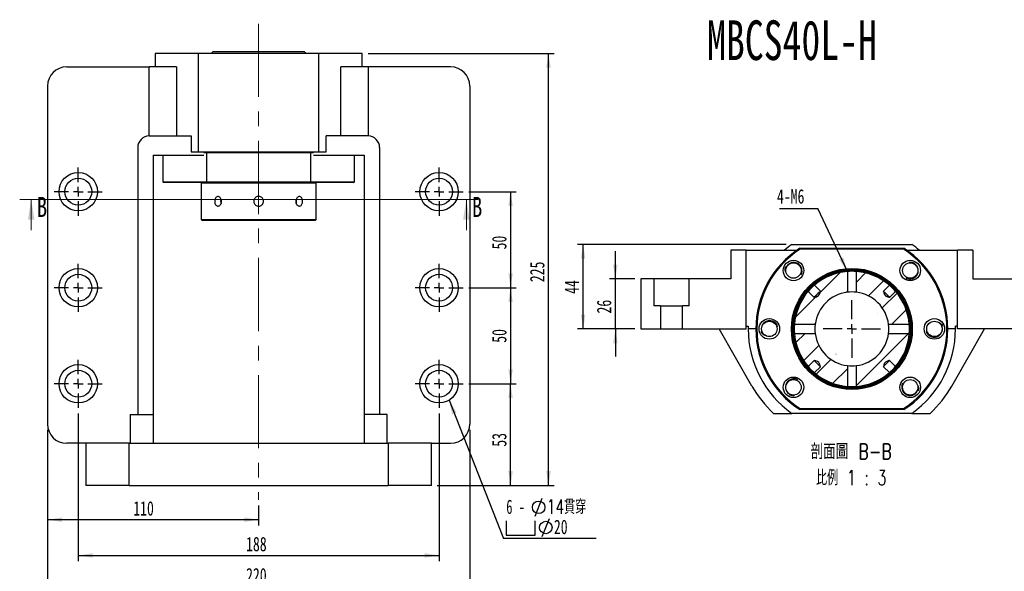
# Paper-space layout 'MBCS40L-H' of a CAD drawing. Header units: millimetres. Extents: x 8 to 324, y 9 to 205.
# Tile 2 of 4: x 8 to 179, y 94 to 190. Entities that reach past the tile are written whole.
import ezdxf

# ---------------------------------------------------------------- set-up
doc = ezdxf.new("R2010")
doc.units = ezdxf.units.MM
doc.linetypes.add('CENTERX2', pattern=[20.32, 12.7, -2.54, 2.54, -2.54])
doc.layers.add('圖層0', color=7, linetype='Continuous')
doc.styles.add('SLDTEXTSTYLE0', font='TXT', dxfattribs={"width": 0.7})
doc.styles.add('SLDTEXTSTYLE1', font='TXT', dxfattribs={"width": 0.7, "bigfont": 'bigfont'})
doc.styles.add('SLDTEXTSTYLE3', font='TXT', dxfattribs={"width": 0.75})
doc.styles.add('SLDTEXTSTYLE4', font='TXT', dxfattribs={"width": 0.633333})
doc.styles.add('SLDTEXTSTYLE5', font='TXT', dxfattribs={"width": 0.75, "bigfont": 'bigfont'})
doc.styles.add('SLDTEXTSTYLE6', font='TXT', dxfattribs={"width": 0.65625, "bigfont": 'bigfont'})
doc.dimstyles.new('SLDDIMSTYLE0', dxfattribs={"dimtxt": 0.18, "dimasz": 2.5, "dimexe": 0, "dimexo": 0.0625, "dimgap": 0, "dimtad": 0, "dimtih": 1, "dimtoh": 1, "dimdec": 0, "dimrnd": 1e-09, "dimzin": 0, "dimdsep": 46, "dimtxsty": 'Standard', "dimsah": 1, "dimcen": 0.09, "dimadec": 0, "dimazin": 0, "dimtfac": 2.5, "dimtdec": 0, "dimtofl": 0, "dimtmove": 0, "dimatfit": 3, "dimfxl": 0, "dimfrac": 2, "dimtolj": 1, "dimtzin": 0, "dimarcsym": 0})
doc.dimstyles.new('SLDDIMSTYLE3', dxfattribs={"dimtxt": 2.5, "dimasz": 2.5, "dimexe": 0, "dimexo": 0.0625, "dimtad": 1, "dimlfac": 3, "dimrnd": 1e-09, "dimzin": 12, "dimdsep": 46, "dimtxsty": 'SLDTEXTSTYLE0', "dimsah": 1, "dimcen": 0.09, "dimadec": 0, "dimazin": 3, "dimtfac": 1, "dimtofl": 0, "dimtmove": 0, "dimatfit": 3, "dimfxl": 0, "dimfrac": 2, "dimtolj": 1, "dimtzin": 12, "dimarcsym": 0})
doc.dimstyles.new('SLDDIMSTYLE4', dxfattribs={"dimtxt": 2.5, "dimasz": 2.5, "dimexe": 0, "dimexo": 0.0625, "dimtad": 1, "dimlfac": 3, "dimrnd": 1e-09, "dimzin": 12, "dimdsep": 46, "dimtxsty": 'SLDTEXTSTYLE0', "dimsah": 1, "dimcen": 0.09, "dimadec": 0, "dimazin": 3, "dimtfac": 1, "dimtmove": 0, "dimatfit": 0, "dimfxl": 0, "dimfrac": 2, "dimtolj": 1, "dimtzin": 12, "dimarcsym": 0})

# ---------------------------------------------------------------- blocks, each defined once
blk = doc.blocks.new('_D_18')
at = {"layer": '圖層0', "color": 7}
for p, q in [((86.08, 160.1), (94.33, 160.1)), ((93.33, 160.1), (93.33, 143.43)), ((86.08, 143.43), (94.33, 143.43))]:
    blk.add_line(p, q, dxfattribs=at)
for points in [[(93.33, 160.1), (92.95, 157.6), (93.72, 157.6)], [(93.33, 143.43), (93.72, 145.93), (92.95, 145.93)]]:
    blk.add_solid(points, dxfattribs=at)
at = {"layer": '圖層0', "color": 7, "insert": (90.11, 150.08), "char_height": 2.5, "attachment_point": 1, "rotation": 90, "style": 'SLDTEXTSTYLE0'}
blk.add_mtext('50', dxfattribs=at)
blk = doc.blocks.new('_D_19')
at = {"layer": '圖層0', "color": 7}
for p, q in [((86.08, 143.43), (94.33, 143.43)), ((93.33, 143.43), (93.33, 126.77)), ((86.08, 126.77), (94.33, 126.77))]:
    blk.add_line(p, q, dxfattribs=at)
for points in [[(93.33, 143.43), (92.95, 140.93), (93.72, 140.93)], [(93.33, 126.77), (93.72, 129.27), (92.95, 129.27)]]:
    blk.add_solid(points, dxfattribs=at)
at = {"layer": '圖層0', "color": 7, "insert": (90.11, 133.88), "char_height": 2.5, "attachment_point": 1, "rotation": 90, "style": 'SLDTEXTSTYLE0'}
blk.add_mtext('50', dxfattribs=at)
blk = doc.blocks.new('_D_20')
at = {"layer": '圖層0', "color": 7}
for p, q in [((86.08, 126.77), (94.33, 126.77)), ((93.33, 109.1), (93.33, 126.77)), ((80.58, 109.1), (94.33, 109.1))]:
    blk.add_line(p, q, dxfattribs=at)
for points in [[(93.33, 126.77), (92.95, 124.27), (93.72, 124.27)], [(93.33, 109.1), (93.72, 111.6), (92.95, 111.6)]]:
    blk.add_solid(points, dxfattribs=at)
at = {"layer": '圖層0', "color": 7, "insert": (90.11, 115.84), "char_height": 2.5, "attachment_point": 1, "rotation": 90, "style": 'SLDTEXTSTYLE0'}
blk.add_mtext('53', dxfattribs=at)
blk = doc.blocks.new('_D_21')
at = {"layer": '圖層0', "color": 7}
for p, q in [((18.25, 121.6), (18.25, 95.97)), ((80.91, 121.6), (80.91, 95.97)), ((18.25, 96.97), (80.91, 96.97))]:
    blk.add_line(p, q, dxfattribs=at)
for points in [[(18.25, 96.97), (20.75, 96.59), (20.75, 97.36)], [(80.91, 96.97), (78.41, 97.36), (78.41, 96.59)]]:
    blk.add_solid(points, dxfattribs=at)
at = {"layer": '圖層0', "color": 7, "insert": (47.4, 100.2), "char_height": 2.5, "attachment_point": 1, "style": 'SLDTEXTSTYLE0'}
blk.add_mtext('188', dxfattribs=at)
blk = doc.blocks.new('_D_22')
at = {"layer": '圖層0', "color": 7}
for p, q in [((12.91, 118.77), (12.91, 90.58)), ((86.25, 118.77), (86.25, 90.58)), ((12.91, 91.58), (86.25, 91.58))]:
    blk.add_line(p, q, dxfattribs=at)
for points in [[(12.91, 91.58), (15.41, 91.19), (15.41, 91.96)], [(86.25, 91.58), (83.75, 91.96), (83.75, 91.19)]]:
    blk.add_solid(points, dxfattribs=at)
at = {"layer": '圖層0', "color": 7, "insert": (47.4, 94.8), "char_height": 2.5, "attachment_point": 1, "style": 'SLDTEXTSTYLE0'}
blk.add_mtext('220', dxfattribs=at)
blk = doc.blocks.new('_D_23')
at = {"layer": '圖層0', "color": 7}
for p, q in [((12.91, 118.77), (12.91, 102.17)), ((49.58, 105.65), (49.58, 102.17)), ((49.58, 103.17), (12.91, 103.17))]:
    blk.add_line(p, q, dxfattribs=at)
for points in [[(12.91, 103.17), (15.41, 102.79), (15.41, 103.56)], [(49.58, 103.17), (47.08, 103.56), (47.08, 102.79)]]:
    blk.add_solid(points, dxfattribs=at)
at = {"layer": '圖層0', "color": 7, "insert": (27.81, 106.39), "char_height": 2.5, "attachment_point": 1, "style": 'SLDTEXTSTYLE0'}
blk.add_mtext('110', dxfattribs=at)
blk = doc.blocks.new('_D_24')
at = {"layer": '圖層0', "color": 7}
for p, q in [((68.58, 184.1), (100.92, 184.1)), ((99.92, 109.1), (99.92, 184.1)), ((80.58, 109.1), (100.92, 109.1))]:
    blk.add_line(p, q, dxfattribs=at)
for points in [[(99.92, 184.1), (99.54, 181.6), (100.31, 181.6)], [(99.92, 109.1), (100.31, 111.6), (99.54, 111.6)]]:
    blk.add_solid(points, dxfattribs=at)
at = {"layer": '圖層0', "color": 7, "insert": (96.7, 144.4), "char_height": 2.5, "attachment_point": 1, "rotation": 90, "style": 'SLDTEXTSTYLE0'}
blk.add_mtext('225', dxfattribs=at)
blk = doc.blocks.new('SW_SYMBOL_HOLE_DIAM')
at = {"layer": '圖層0', "color": 0}
blk.add_line((300, 0), (700, 1000), dxfattribs=at)
blk.add_circle((500, 500), 350, dxfattribs=at)
blk = doc.blocks.new('SW_SYMBOL_HOLE_SPOT')
at = {"layer": '圖層0', "color": 0}
for p, q in [((0, 875), (0, 75)), ((1600, 75), (1600, 875)), ((0, 75), (1600, 75))]:
    blk.add_line(p, q, dxfattribs=at)
blk = doc.blocks.new('SW_NOTE_6')
at = {"layer": '圖層0', "color": 0}
blk.add_line((16.08, 0), (0, 0), dxfattribs=at)
at = {"layer": '圖層0', "color": 0, "xscale": 0.003121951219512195, "yscale": 0.003121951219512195, "zscale": 0.003121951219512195}
for name, p in [('SW_SYMBOL_HOLE_DIAM', (4.54, 3.88)), ('SW_SYMBOL_HOLE_DIAM', (5.77, 0.38)), ('SW_SYMBOL_HOLE_SPOT', (0.47, 0.38))]:
    blk.add_blockref(name, p, dxfattribs=at)
at = {"layer": '圖層0', "color": 0, "char_height": 2.5, "attachment_point": 1}
for s, insert, style in [('14\\M+18AD1\\M+190FA', (7.5, 6.79), 'SLDTEXTSTYLE1'), ('6 -', (0.47, 6.79), 'SLDTEXTSTYLE4'), ('20', (8.74, 3.29), 'SLDTEXTSTYLE0')]:
    blk.add_mtext(s, dxfattribs=dict(at, insert=insert, style=style))
blk = doc.blocks.new('SW_CENTERMARKSYMBOL_10')
at = {"layer": '圖層0', "color": 0}
for p, q in [((0, 1.67), (0, 4.17)), ((-1.67, 0), (-4.17, 0)), ((0, 0), (-0.83, 0)), ((0, 0), (0, 0.83)), ((0, 0), (0, -0.83)), ((0, 0), (0.83, 0)), ((1.67, 0), (4.17, 0)), ((0, -1.67), (0, -4.17))]:
    blk.add_line(p, q, dxfattribs=at)
blk = doc.blocks.new('SW_CENTERMARKSYMBOL_11')
at = {"layer": '圖層0', "color": 0}
for p, q in [((0, 1.67), (0, 4.17)), ((-1.67, 0), (-4.17, 0)), ((0, 0), (-0.83, 0)), ((0, 0), (0, 0.83)), ((0, 0), (0, -0.83)), ((0, 0), (0.83, 0)), ((1.67, 0), (4.17, 0)), ((0, -1.67), (0, -4.17))]:
    blk.add_line(p, q, dxfattribs=at)
blk = doc.blocks.new('SW_CENTERMARKSYMBOL_12')
at = {"layer": '圖層0', "color": 0}
for p, q in [((0, 1.67), (0, 4.17)), ((-1.67, 0), (-4.17, 0)), ((0, 0), (-0.83, 0)), ((0, 0), (0, 0.83)), ((0, 0), (0, -0.83)), ((0, 0), (0.83, 0)), ((1.67, 0), (4.17, 0)), ((0, -1.67), (0, -4.17))]:
    blk.add_line(p, q, dxfattribs=at)
blk = doc.blocks.new('SW_CENTERMARKSYMBOL_13')
at = {"layer": '圖層0', "color": 0}
for p, q in [((0, 1.67), (0, 4.17)), ((-1.67, 0), (-4.17, 0)), ((0, 0), (-0.83, 0)), ((0, 0), (0, 0.83)), ((0, 0), (0, -0.83)), ((0, 0), (0.83, 0)), ((1.67, 0), (4.17, 0)), ((0, -1.67), (0, -4.17))]:
    blk.add_line(p, q, dxfattribs=at)
blk = doc.blocks.new('SW_CENTERMARKSYMBOL_14')
at = {"layer": '圖層0', "color": 0}
for p, q in [((0, 1.67), (0, 4.17)), ((-1.67, 0), (-4.17, 0)), ((0, 0), (-0.83, 0)), ((0, 0), (0, 0.83)), ((0, 0), (0, -0.83)), ((0, 0), (0.83, 0)), ((1.67, 0), (4.17, 0)), ((0, -1.67), (0, -4.17))]:
    blk.add_line(p, q, dxfattribs=at)
blk = doc.blocks.new('SW_CENTERMARKSYMBOL_15')
at = {"layer": '圖層0', "color": 0}
for p, q in [((0, 1.67), (0, 4.17)), ((-1.67, 0), (-4.17, 0)), ((0, 0), (-0.83, 0)), ((0, 0), (0, 0.83)), ((0, 0), (0, -0.83)), ((0, 0), (0.83, 0)), ((1.67, 0), (4.17, 0)), ((0, -1.67), (0, -4.17))]:
    blk.add_line(p, q, dxfattribs=at)
blk = doc.blocks.new('_D_25')
at = {"layer": '圖層0', "color": 7}
for p, q in [((111.53, 144.95), (111.53, 149.76)), ((114.94, 144.95), (110.53, 144.95)), ((111.53, 136.28), (111.53, 144.95)), ((114.94, 136.28), (110.53, 136.28)), ((111.53, 136.28), (111.53, 131.48))]:
    blk.add_line(p, q, dxfattribs=at)
for points in [[(111.53, 144.95), (111.92, 147.45), (111.15, 147.45)], [(111.53, 136.28), (111.15, 133.78), (111.92, 133.78)]]:
    blk.add_solid(points, dxfattribs=at)
at = {"layer": '圖層0', "color": 7, "insert": (108.31, 138.96), "char_height": 2.5, "attachment_point": 1, "rotation": 90, "style": 'SLDTEXTSTYLE0'}
blk.add_mtext('26', dxfattribs=at)
blk = doc.blocks.new('_D_26')
at = {"layer": '圖層0', "color": 7}
for p, q in [((141.17, 150.95), (104.94, 150.95)), ((105.94, 136.28), (105.94, 150.95)), ((114.94, 136.28), (104.94, 136.28))]:
    blk.add_line(p, q, dxfattribs=at)
for points in [[(105.94, 150.95), (105.55, 148.45), (106.32, 148.45)], [(105.94, 136.28), (106.32, 138.78), (105.55, 138.78)]]:
    blk.add_solid(points, dxfattribs=at)
at = {"layer": '圖層0', "color": 7, "insert": (102.71, 142.37), "char_height": 2.5, "attachment_point": 1, "rotation": 90, "style": 'SLDTEXTSTYLE0'}
blk.add_mtext('44', dxfattribs=at)
blk = doc.blocks.new('SW_NOTE_7')
at = {"layer": '圖層0', "color": 0, "char_height": 2.6458, "attachment_point": 2}
for s, insert, style in [('\\M+19655\\M+196CA\\M+19AA4 B-B', (8.27, 3.41), 'SLDTEXTSTYLE5'), ('\\M+194E4\\M+197E1 1 : 3', (8.27, -1.12), 'SLDTEXTSTYLE6')]:
    blk.add_mtext(s, dxfattribs=dict(at, insert=insert, style=style))
blk = doc.blocks.new('SW_NOTE_8')
at = {"layer": '圖層0', "color": 0}
blk.add_line((-6.64, 0), (0, 0), dxfattribs=at)
at = {"layer": '圖層0', "color": 0, "insert": (-7.09, 3.34), "char_height": 2.5, "attachment_point": 1, "style": 'SLDTEXTSTYLE0'}
blk.add_mtext('4-M6', dxfattribs=at)
blk = doc.blocks.new('SW_CENTERMARKSYMBOL_16')
at = {"layer": '圖層0', "color": 0}
for p, q in [((0, 1.67), (0, 5)), ((-1.67, 0), (-5, 0)), ((0, 0), (-0.83, 0)), ((0, 0), (0, 0.83)), ((0, 0), (0, -0.83)), ((0, 0), (0.83, 0)), ((1.67, 0), (5, 0)), ((0, -1.67), (0, -5))]:
    blk.add_line(p, q, dxfattribs=at)

psp = doc.layouts.new('MBCS40L-H')

# ---------------------------------------------------------------- hatches: boundary and pattern name
at = {"linetype": 'Continuous', "lineweight": 18}
h = psp.add_hatch(dxfattribs=at)
h.set_pattern_fill('ANSI31', style=0)
edge = h.paths.add_edge_path(flags=0)
edge.add_spline(control_points=[(147.1324, 142.8335), (147.074, 142.6321), (147.0189, 142.4261), (146.9198, 142.2412), (146.8867, 142.1794), (146.8458, 142.1204), (146.795, 142.0721), (146.741, 142.0206), (146.6759, 141.9806), (146.6089, 141.9479), (146.4324, 141.8617), (146.2413, 141.8085), (146.0527, 141.7538)], knot_values=[0.00436525, 0.00436525, 0.00436525, 0.00436525, 0.00624983, 0.00624983, 0.00624983, 0.00687353, 0.00687353, 0.00687353, 0.00753712, 0.00753712, 0.00753712, 0.00928642, 0.00928642, 0.00928642, 0.00928642], weights=[1, 1, 1, 1, 1, 1, 1, 1, 1, 1, 1, 1, 1], degree=3, periodic=0)
edge.add_line((146.0527, 141.7538), (145.0126, 142.7938))
edge.add_arc((152.6029, 136.2833), 10, 139.37869, 175.516963)
edge.add_line((142.6335, 137.0649), (146.2341, 137.0649))
edge.add_arc((152.6029, 136.2833), 6.4167, 96.996801, 173.003199, ccw=False)
edge.add_line((151.8213, 142.6521), (151.8213, 146.2527))
edge.add_arc((152.6029, 136.2833), 10, 94.483037, 130.62131)
edge.add_line((146.0924, 143.8736), (147.1324, 142.8335))
h = psp.add_hatch(dxfattribs=at)
h.set_pattern_fill('ANSI31', style=0)
edge = h.paths.add_edge_path(flags=0)
edge.add_spline(control_points=[(159.1532, 141.7538), (159.114, 141.7652), (159.0749, 141.7767), (159.0359, 141.7885), (158.9047, 141.8282), (158.7734, 141.8694), (158.6479, 141.9244), (158.5735, 141.957), (158.5001, 141.9958), (158.4378, 142.048), (158.3746, 142.101), (158.324, 142.17), (158.2852, 142.2428), (158.1867, 142.4273), (158.1317, 142.6326), (158.0735, 142.8335)], knot_values=[0.00201175, 0.00201175, 0.00201175, 0.00201175, 0.00237879, 0.00237879, 0.00237879, 0.00361292, 0.00361292, 0.00361292, 0.00434766, 0.00434766, 0.00434766, 0.00509957, 0.00509957, 0.00509957, 0.00700167, 0.00700167, 0.00700167, 0.00700167], weights=[1, 1, 1, 1, 1, 1, 1, 1, 1, 1, 1, 1, 1, 1, 1, 1], degree=3, periodic=0)
edge.add_line((158.0735, 142.8335), (159.1135, 143.8736))
edge.add_arc((152.6029, 136.2833), 10, 49.37869, 85.516963)
edge.add_line((153.3846, 146.2527), (153.3846, 142.6521))
edge.add_arc((152.6029, 136.2833), 6.4167, 6.996801, 83.003199, ccw=False)
edge.add_line((158.9718, 137.0649), (162.5723, 137.0649))
edge.add_arc((152.6029, 136.2833), 10, 4.483037, 40.62131)
edge.add_line((160.1932, 142.7938), (159.1532, 141.7538))
h = psp.add_hatch(dxfattribs=at)
h.set_pattern_fill('ANSI31', style=0)
edge = h.paths.add_edge_path(flags=0)
edge.add_line((147.1324, 129.733), (146.0924, 128.693))
edge.add_arc((152.6029, 136.2833), 10, 229.37869, 265.516963)
edge.add_line((151.8213, 126.3139), (151.8213, 129.9144))
edge.add_arc((152.6029, 136.2833), 6.4167, 186.996801, 263.003199, ccw=False)
edge.add_line((146.2341, 135.5016), (142.6335, 135.5016))
edge.add_arc((152.6029, 136.2833), 10, 184.483037, 220.62131)
edge.add_line((145.0126, 129.7727), (146.0527, 130.8127))
edge.add_spline(control_points=[(146.0527, 130.8127), (146.2536, 130.7545), (146.4589, 130.6995), (146.6434, 130.601), (146.7162, 130.5622), (146.7852, 130.5116), (146.8382, 130.4484), (146.8904, 130.3861), (146.9292, 130.3128), (146.9618, 130.2383), (147.0168, 130.1128), (147.058, 129.9815), (147.0977, 129.8503), (147.1095, 129.8113), (147.121, 129.7722), (147.1324, 129.733)], knot_values=[0.00944229, 0.00944229, 0.00944229, 0.00944229, 0.01132766, 0.01132766, 0.01132766, 0.01207296, 0.01207296, 0.01207296, 0.01280124, 0.01280124, 0.01280124, 0.01402452, 0.01402452, 0.01402452, 0.01438833, 0.01438833, 0.01438833, 0.01438833], weights=[1, 1, 1, 1, 1, 1, 1, 1, 1, 1, 1, 1, 1, 1, 1, 1], degree=3, periodic=0)
h = psp.add_hatch(dxfattribs=at)
h.set_pattern_fill('ANSI31', style=0)
edge = h.paths.add_edge_path(flags=0)
edge.add_line((159.1135, 128.693), (158.0735, 129.733))
edge.add_spline(control_points=[(158.0735, 129.733), (158.1317, 129.9339), (158.1867, 130.1392), (158.2852, 130.3238), (158.324, 130.3965), (158.3746, 130.4656), (158.4378, 130.5185), (158.5001, 130.5707), (158.5735, 130.6095), (158.6479, 130.6421), (158.7734, 130.6972), (158.9047, 130.7383), (159.0359, 130.778), (159.0749, 130.7898), (159.114, 130.8014), (159.1532, 130.8127)], knot_values=[0.00944229, 0.00944229, 0.00944229, 0.00944229, 0.01132766, 0.01132766, 0.01132766, 0.01207296, 0.01207296, 0.01207296, 0.01280124, 0.01280124, 0.01280124, 0.01402452, 0.01402452, 0.01402452, 0.01438833, 0.01438833, 0.01438833, 0.01438833], weights=[1, 1, 1, 1, 1, 1, 1, 1, 1, 1, 1, 1, 1, 1, 1, 1], degree=3, periodic=0)
edge.add_line((159.1532, 130.8127), (160.1932, 129.7727))
edge.add_arc((152.6029, 136.2833), 10, 319.37869, 355.516963)
edge.add_line((162.5723, 135.5016), (158.9718, 135.5016))
edge.add_arc((152.6029, 136.2833), 6.4167, 276.996801, 353.003199, ccw=False)
edge.add_line((153.3846, 129.9144), (153.3846, 126.3139))
edge.add_arc((152.6029, 136.2833), 10, 274.483037, 310.62131)

# ---------------------------------------------------------------- linework, layer by layer
at = {"color": 7, "linetype": 'Continuous', "lineweight": 25}
for p, q in [((31.5816, 184.099), (31.5816, 181.7657)), ((39.1467, 184.099), (31.5816, 184.099)), ((39.1467, 166.999), (39.1467, 184.099)), ((60.0166, 184.099), (39.1467, 184.099)), ((41.6816, 184.4323), (41.3483, 184.099)), ((41.6816, 184.4323), (57.4816, 184.4323)), ((57.815, 184.099), (57.4816, 184.4323)), ((60.0166, 166.999), (60.0166, 184.099)), ((67.5816, 184.099), (60.0166, 184.099)), ((67.5816, 181.7657), (67.5816, 184.099)), ((16.2483, 181.7657), (30.5846, 181.7657)), ((30.5846, 169.7657), (30.5846, 181.7657)), ((35.3338, 181.7657), (30.5846, 181.7657)), ((35.3338, 181.7657), (35.3338, 169.7657)), ((63.8294, 169.7657), (63.8294, 181.7657)), ((68.5787, 181.7657), (63.8294, 181.7657)), ((68.5787, 181.7657), (68.5787, 169.7657)), ((82.915, 181.7657), (68.5787, 181.7657)), ((12.915, 178.4323), (12.915, 119.7657)), ((86.2483, 178.4323), (86.2483, 119.7657)), ((30.5816, 169.7657), (37.8674, 169.7657)), ((37.8674, 169.7657), (37.8674, 166.999)), ((61.2958, 166.999), (61.2958, 169.7657)), ((68.5816, 169.7657), (61.2958, 169.7657)), ((28.5816, 167.7657), (28.5816, 121.4323)), ((70.5816, 167.7657), (70.5816, 121.4323)), ((31.2483, 166.4323), (40.0422, 166.4323)), ((31.2483, 166.4323), (31.2483, 121.4323)), ((32.915, 166.4323), (32.915, 161.8323)), ((37.8674, 166.999), (39.1467, 166.999)), ((39.1467, 166.999), (60.0166, 166.999)), ((40.5385, 166.8323), (40.0422, 166.8323)), ((40.5878, 166.999), (40.5385, 166.8323)), ((40.5385, 166.8323), (40.5385, 161.8323)), ((58.6247, 166.8323), (40.5385, 166.8323)), ((58.6247, 166.8323), (58.5755, 166.999)), ((58.6247, 161.8323), (58.6247, 166.8323)), ((59.121, 166.8323), (58.6247, 166.8323)), ((59.121, 166.4323), (67.915, 166.4323)), ((60.0166, 166.999), (61.2958, 166.999)), ((66.2483, 161.8323), (66.2483, 166.4323)), ((67.915, 166.4323), (67.915, 121.4323)), ((32.915, 161.8323), (33.0816, 161.6657)), ((32.915, 161.8323), (40.5385, 161.8323)), ((40.5878, 161.6657), (33.0816, 161.6657)), ((39.6483, 161.6657), (39.5816, 161.599)), ((39.5816, 161.599), (39.5816, 159.2823)), ((49.5816, 161.599), (39.5816, 161.599)), ((40.5385, 161.8323), (58.6247, 161.8323)), ((40.5385, 161.8323), (40.5878, 161.6657)), ((58.5755, 161.6657), (40.5878, 161.6657)), ((59.5816, 161.599), (49.5816, 161.599)), ((58.5755, 161.6657), (58.6247, 161.8323)), ((66.0816, 161.6657), (58.5755, 161.6657)), ((58.6247, 161.8323), (66.2483, 161.8323)), ((59.5816, 161.599), (59.515, 161.6657)), ((59.5816, 159.2718), (59.5816, 161.599)), ((66.0816, 161.6657), (66.2483, 161.8323)), ((39.5816, 157.5929), (39.5816, 155.2657)), ((59.5816, 155.2657), (59.5816, 157.5823)), ((39.5816, 155.2657), (39.7483, 155.099)), ((39.5816, 155.2657), (59.5816, 155.2657)), ((59.415, 155.099), (39.7483, 155.099)), ((59.415, 155.099), (59.5816, 155.2657)), ((142.168, 150.9499), (163.0379, 150.9499)), ((131.6029, 149.9499), (131.6029, 144.9499)), ((134.2696, 149.9499), (131.6029, 149.9499)), ((134.2696, 136.2833), (134.2696, 149.9499)), ((134.2696, 149.9499), (143.0635, 149.9499)), ((143.5598, 150.2833), (143.6091, 150.1166)), ((143.5598, 150.2833), (161.646, 150.2833)), ((161.5968, 150.1166), (143.6091, 150.1166)), ((161.5968, 150.1166), (161.646, 150.2833)), ((162.1423, 149.9499), (170.9363, 149.9499)), ((170.9363, 136.2833), (170.9363, 149.9499)), ((173.6029, 149.9499), (170.9363, 149.9499)), ((173.6029, 149.9499), (173.6029, 144.9499)), ((151.8213, 146.2527), (151.8213, 142.6521)), ((153.3846, 142.6521), (153.3846, 146.2527)), ((115.9363, 144.9499), (115.9363, 136.2833)), ((118.2143, 144.9499), (115.9363, 144.9499)), ((118.2143, 144.9499), (118.2143, 140.2833)), ((124.3249, 144.9499), (118.2143, 144.9499)), ((124.3249, 140.2833), (124.3249, 144.9499)), ((131.6029, 144.9499), (124.3249, 144.9499)), ((147.1324, 142.8335), (146.0924, 143.8736)), ((159.1135, 143.8736), (158.0735, 142.8335)), ((173.6029, 144.9499), (180.8809, 144.9499)), ((145.0126, 142.7938), (146.0527, 141.7538)), ((159.1532, 141.7538), (160.1932, 142.7938)), ((119.3543, 140.2833), (118.2143, 140.2833)), ((119.3543, 140.2833), (119.3543, 136.2833)), ((119.3543, 140.2833), (123.1849, 140.2833)), ((124.3249, 140.2833), (123.1849, 140.2833)), ((123.1849, 136.2833), (123.1849, 140.2833)), ((146.2341, 137.0649), (142.6335, 137.0649)), ((162.5723, 137.0649), (158.9718, 137.0649)), ((115.9363, 136.2833), (119.3543, 136.2833)), ((119.3543, 136.2833), (123.1849, 136.2833)), ((123.1849, 136.2833), (134.2696, 136.2833)), ((135.2471, 126.3447), (129.5559, 136.2833)), ((134.2696, 136.7833), (134.6099, 136.7833)), ((135.9363, 136.2833), (134.6029, 136.2833)), ((142.6335, 135.5016), (146.2341, 135.5016)), ((158.9718, 135.5016), (162.5723, 135.5016)), ((170.6029, 136.2833), (169.2696, 136.2833)), ((169.9588, 126.3447), (175.65, 136.2833)), ((170.9363, 136.7833), (170.596, 136.7833)), ((182.021, 136.2833), (170.9363, 136.2833)), ((146.0527, 130.8127), (145.0126, 129.7727)), ((160.1932, 129.7727), (159.1532, 130.8127)), ((146.0924, 128.693), (147.1324, 129.733)), ((151.8213, 129.9144), (151.8213, 126.3139)), ((153.3846, 126.3139), (153.3846, 129.9144)), ((158.0735, 129.733), (159.1135, 128.693)), ((27.2483, 121.4323), (27.2483, 116.4323)), ((27.2483, 121.4323), (31.2483, 121.4323)), ((31.2483, 121.4323), (31.2483, 116.4323)), ((71.915, 121.4323), (67.915, 121.4323)), ((67.915, 121.4323), (67.915, 116.4323)), ((71.915, 116.4323), (71.915, 121.4323)), ((139.0056, 121.6166), (142.168, 121.6166)), ((163.0379, 121.6166), (142.168, 121.6166)), ((143.5598, 122.2833), (143.6091, 122.4499)), ((161.646, 122.2833), (143.5598, 122.2833)), ((143.6091, 122.4499), (161.5968, 122.4499)), ((161.5968, 122.4499), (161.646, 122.2833)), ((163.0379, 121.6166), (166.2003, 121.6166)), ((19.5816, 116.4323), (16.2483, 116.4323)), ((19.5816, 116.4323), (19.5816, 109.099)), ((27.0816, 116.4323), (19.5816, 116.4323)), ((27.0816, 109.099), (27.0816, 116.4323)), ((27.0816, 116.4323), (72.0816, 116.4323)), ((72.0816, 116.4323), (72.0816, 109.099)), ((79.5816, 116.4323), (72.0816, 116.4323)), ((79.5816, 109.099), (79.5816, 116.4323)), ((79.5816, 116.4323), (82.915, 116.4323)), ((27.0816, 109.099), (19.5816, 109.099)), ((27.0816, 109.099), (72.0816, 109.099)), ((79.5816, 109.099), (72.0816, 109.099))]:
    psp.add_line(p, q, dxfattribs=at)
at = {"color": 7, "linetype": 'Continuous', "lineweight": 18}
for p, q in [((87.6494, 158.7663), (8.0814, 158.7663)), ((10.0814, 153.4463), (10.0814, 158.7663)), ((85.6494, 153.4463), (85.6494, 158.7663))]:
    psp.add_line(p, q, dxfattribs=at)
at = {"color": 7, "linetype": 'Continuous', "lineweight": 25, "flags": 128}
for points in [[(56.1173, 158.0545), (56.1494, 158.1617), (56.1813, 158.4323)], [(56.1813, 158.4323), (56.1494, 158.7029), (56.1185, 158.8067)], [(147.1324, 142.8335), (147.0425, 142.7436), (146.9151, 142.6162), (146.7608, 142.462), (146.5925, 142.2937), (146.4243, 142.1254), (146.27, 141.9711), (146.1426, 141.8437), (146.0527, 141.7538)], [(159.1532, 141.7538), (159.0633, 141.8437), (158.9359, 141.9711), (158.7816, 142.1254), (158.6133, 142.2937), (158.4451, 142.462), (158.2908, 142.6162), (158.1634, 142.7436), (158.0735, 142.8335)], [(158.0735, 142.8335), (158.1643, 142.532), (158.2852, 142.2428), (158.4378, 142.048), (158.6479, 141.9244), (159.0359, 141.7885), (159.1532, 141.7538)], [(146.0527, 130.8127), (146.1426, 130.7228), (146.27, 130.5954), (146.4243, 130.4411), (146.5925, 130.2729), (146.7608, 130.1046), (146.9151, 129.9503), (147.0425, 129.8229), (147.1324, 129.733)], [(147.1324, 129.733), (147.0977, 129.8503), (146.9618, 130.2383), (146.8382, 130.4484), (146.6434, 130.601), (146.3542, 130.7219), (146.0527, 130.8127)], [(158.0735, 129.733), (158.1634, 129.8229), (158.2908, 129.9503), (158.4451, 130.1046), (158.6133, 130.2729), (158.7816, 130.4411), (158.9359, 130.5954), (159.0633, 130.7228), (159.1532, 130.8127)], [(159.1532, 130.8127), (159.0359, 130.778), (158.6479, 130.6421), (158.4378, 130.5185), (158.2852, 130.3238), (158.1643, 130.0345), (158.0735, 129.733)], [(162.9225, 124.7434), (163.0932, 124.7766), (163.1911, 124.8058)]]:
    psp.add_lwpolyline(points, dxfattribs=at)
at = {"color": 7, "linetype": 'Continuous', "lineweight": 25}
for centre, radius in [((18.2483, 160.099), 3.3333), ((80.915, 160.099), 3.3333), ((18.2483, 160.099), 2.3333), ((80.915, 160.099), 2.3333), ((142.4677, 146.4185), 1.7833), ((142.4677, 146.4185), 1.3333), ((162.7381, 146.4185), 1.7833), ((162.7381, 146.4185), 1.3333), ((18.2483, 143.4323), 3.3333), ((18.2483, 143.4323), 2.3333), ((80.915, 143.4323), 3.3333), ((80.915, 143.4323), 2.3333), ((152.6029, 136.2833), 10.5), ((152.6029, 136.2833), 10.3333), ((152.6029, 136.2833), 10.1667), ((138.2696, 136.2833), 1.7833), ((138.2696, 136.2833), 1.3333), ((166.9363, 136.2833), 1.7833), ((166.9363, 136.2833), 1.3333), ((18.2483, 126.7657), 3.3333), ((80.915, 126.7657), 3.3333), ((18.2483, 126.7657), 2.3333), ((80.915, 126.7657), 2.3333), ((142.4677, 126.1481), 1.7833), ((142.4677, 126.1481), 1.3333), ((162.7381, 126.1481), 1.7833), ((162.7381, 126.1481), 1.3333)]:
    psp.add_circle(centre, radius, dxfattribs=at)
for centre, radius, start, end in [((16.2483, 178.4323), 3.3333, 90, 180), ((82.915, 178.4323), 3.3333, 0, 90), ((30.5816, 167.7657), 2, 90, 180), ((68.5816, 167.7657), 2, 0, 90), ((44.1251, 158.4324), 1.1434, 161.074152, 199.258111), ((152.6029, 136.2833), 18, 125.430945, 130.601061), ((152.6029, 136.2833), 18, 49.398939, 54.569055), ((152.6029, 136.2833), 16.6667, 122.85988, 237.14012), ((152.6029, 136.2833), 16.5, 123.030152, 236.969848), ((152.6029, 136.2833), 16.5, 303.030152, 56.969848), ((152.6029, 136.2833), 16.6667, 302.85988, 57.14012), ((152.6029, 136.2833), 10, 94.483037, 130.62131), ((152.6029, 136.2832), 10.0001, 85.517007, 94.482993), ((152.6029, 136.2833), 10, 49.37869, 85.516963), ((152.6029, 136.2833), 10, 130.621316, 139.378684), ((152.6029, 136.2833), 10, 40.621316, 49.378684), ((152.6029, 136.2833), 10, 139.37869, 175.516963), ((145.9155, 142.9707), 1.2246, 276.431876, 353.568124), ((152.6029, 136.2833), 6.4167, 96.996801, 173.003199), ((152.6029, 136.2832), 6.4168, 83.003301, 96.996699), ((152.6029, 136.2833), 6.4167, 6.996801, 83.003199), ((152.6029, 136.2833), 10, 4.483037, 40.62131), ((152.6029, 136.2833), 10, 175.516964, 184.483036), ((152.603, 136.2833), 6.4167, 173.003278, 186.996722), ((152.6028, 136.2833), 6.4168, 353.003301, 6.996699), ((152.6028, 136.2833), 10.0001, 355.517007, 4.482993), ((152.6029, 136.2833), 18, 178.408246, 180), ((152.6029, 136.2833), 18, 180, 234.569055), ((152.6029, 136.2833), 10, 184.483037, 220.62131), ((152.6029, 136.2833), 6.4167, 186.996801, 263.003199), ((152.6029, 136.2833), 6.4167, 276.996801, 353.003199), ((152.6029, 136.2833), 10, 319.37869, 355.516963), ((152.6029, 136.2833), 18, 305.430945, 0), ((152.6029, 136.2833), 18, 0, 1.591754), ((152.6029, 136.2833), 10, 220.621316, 229.378684), ((152.6029, 136.2833), 10, 229.37869, 265.516963), ((152.6029, 136.2834), 6.4168, 263.003301, 276.996699), ((152.6029, 136.2833), 10, 274.483037, 310.62131), ((152.6029, 136.2833), 10, 310.621316, 319.378684), ((152.6029, 136.2833), 20, 209.797016, 227.166572), ((152.6029, 136.2834), 10.0001, 265.517007, 274.482993), ((152.6029, 136.2833), 20, 312.833428, 330.202984), ((16.2483, 119.7657), 3.3333, 180, 270), ((82.915, 119.7657), 3.3333, 270, 0)]:
    psp.add_arc(centre, radius, start, end, dxfattribs=at)
for points, knots in [([(39.5816, 159.2823), (39.5825, 159.273), (39.5841, 159.2542), (39.5955, 159.1083), (39.6082, 158.8931), (39.6174, 158.6239), (39.6187, 158.3337), (39.6119, 158.0554), (39.5995, 157.8176), (39.5878, 157.6552), (39.5813, 157.5778), (39.5823, 157.5899), (39.5825, 157.5929)], [0, 0, 0, 0, 0.10710729, 0.21420486, 0.32154429, 0.42904499, 0.53628219, 0.64324247, 0.75034476, 0.85778583, 0.96523474, 1, 1, 1, 1]), ([(43.1244, 158.4323), (43.1174, 158.3388), (43.1033, 158.1518), (42.9943, 157.9027), (42.8365, 157.7129), (42.6437, 157.6041), (42.4416, 157.5886), (42.253, 157.668), (42.0975, 157.833), (41.9895, 158.0657), (41.9388, 158.3399), (41.9498, 158.6242), (42.0212, 158.8866), (42.1471, 159.0982), (42.3165, 159.2352), (42.5126, 159.2816), (42.7138, 159.2324), (42.897, 159.0936), (43.0383, 158.8804), (43.1138, 158.6469), (43.1214, 158.4928), (43.1244, 158.4323)], [0, 0, 0, 0, 0.05356144, 0.10711844, 0.16079277, 0.21454387, 0.26816794, 0.32166019, 0.37521968, 0.42894151, 0.48266806, 0.5362333, 0.58972282, 0.64334057, 0.69709008, 0.75077009, 0.80428811, 0.85780415, 0.91148009, 0.96523035, 1, 1, 1, 1]), ([(49.5816, 157.5823), (49.4862, 157.5917), (49.2955, 157.6104), (49.0415, 157.7563), (48.8479, 157.9715), (48.7368, 158.2407), (48.7211, 158.5309), (48.8019, 158.8096), (48.9702, 159.0459), (49.2075, 159.2137), (49.4873, 159.2934), (49.7772, 159.2761), (50.0449, 159.1642), (50.2607, 158.9701), (50.4005, 158.7151), (50.4479, 158.4282), (50.3978, 158.1423), (50.2563, 157.8888), (50.0389, 157.6974), (49.8007, 157.5965), (49.6435, 157.5863), (49.5816, 157.5823)], [0, 0, 0, 0, 0.05355683, 0.10710925, 0.16078216, 0.21453571, 0.2681575, 0.32164082, 0.37519439, 0.42891813, 0.48264603, 0.53620652, 0.58968928, 0.64330394, 0.69705515, 0.75073571, 0.80424595, 0.85775396, 0.9114301, 0.96518304, 1, 1, 1, 1]), ([(57.2174, 158.4323), (57.2114, 158.3388), (57.1996, 158.1518), (57.1061, 157.9027), (56.9656, 157.7129), (56.7852, 157.6041), (56.585, 157.5886), (56.3871, 157.668), (56.2149, 157.833), (56.0904, 158.0657), (56.0305, 158.3399), (56.0436, 158.6242), (56.1274, 158.8866), (56.2707, 159.0982), (56.4549, 159.2352), (56.6567, 159.2816), (56.8519, 159.2324), (57.0202, 159.0936), (57.1442, 158.8804), (57.2084, 158.6469), (57.2148, 158.4928), (57.2174, 158.4323)], [0, 0, 0, 0, 0.05356144, 0.10711844, 0.16079277, 0.21454387, 0.26816794, 0.32166019, 0.37521968, 0.42894151, 0.48266806, 0.5362333, 0.58972282, 0.64334057, 0.69709008, 0.75077009, 0.80428811, 0.85780415, 0.91148009, 0.96523035, 1, 1, 1, 1]), ([(59.5816, 157.5823), (59.5808, 157.5917), (59.5792, 157.6104), (59.5678, 157.7563), (59.5551, 157.9715), (59.5459, 158.2407), (59.5445, 158.531), (59.5514, 158.8093), (59.5637, 159.0471), (59.5754, 159.2094), (59.582, 159.2868), (59.581, 159.2748), (59.5808, 159.2718)], [0, 0, 0, 0, 0.1071073, 0.21420578, 0.32154523, 0.42904594, 0.53628315, 0.64324344, 0.75034422, 0.8577853, 0.96523473, 1, 1, 1, 1]), ([(141.0839, 146.2345), (141.0552, 146.3925), (141.0024, 146.6837), (141.0908, 146.9652), (141.1312, 147.0939)], [0, 0, 0, 0, 0.54260464, 1, 1, 1, 1]), ([(142.2837, 147.8023), (142.2013, 147.787), (142.0426, 147.7574), (141.822, 147.663), (141.6248, 147.5395), (141.451, 147.3844), (141.305, 147.2027), (141.1533, 146.9307), (141.0596, 146.5974), (141.077, 146.3377), (141.0839, 146.2345)], [0, 0, 0, 0, 0.11470651, 0.22065348, 0.32660021, 0.43254719, 0.5384939, 0.64444101, 0.85864338, 1, 1, 1, 1]), ([(143.7604, 145.6697), (143.8199, 145.7912), (143.9538, 146.0649), (143.9661, 146.5493), (143.8236, 147.0345), (143.5248, 147.4422), (143.1148, 147.7191), (142.6783, 147.8388), (142.4013, 147.8132), (142.2837, 147.8023)], [0, 0, 0, 0, 0.12497255, 0.28152282, 0.43713863, 0.58955494, 0.74208737, 0.89059212, 1, 1, 1, 1]), ([(162.5541, 147.8023), (162.7122, 147.831), (163.0034, 147.8838), (163.2849, 147.7954), (163.4136, 147.755)], [0, 0, 0, 0, 0.54260464, 1, 1, 1, 1]), ([(164.122, 146.6025), (164.1066, 146.685), (164.0771, 146.8436), (163.9826, 147.0642), (163.8592, 147.2614), (163.7041, 147.4352), (163.5224, 147.5812), (163.2504, 147.7329), (162.9171, 147.8266), (162.6574, 147.8092), (162.5541, 147.8023)], [0, 0, 0, 0, 0.11470651, 0.22065348, 0.32660021, 0.43254719, 0.5384939, 0.64444101, 0.85864338, 1, 1, 1, 1]), ([(161.9894, 145.1258), (162.1109, 145.0664), (162.3846, 144.9324), (162.8689, 144.9201), (163.3542, 145.0626), (163.7618, 145.3614), (164.0388, 145.7714), (164.1584, 146.2079), (164.1329, 146.4849), (164.122, 146.6025)], [0, 0, 0, 0, 0.12497255, 0.28152282, 0.43713863, 0.58955494, 0.74208737, 0.89059212, 1, 1, 1, 1]), ([(137.161, 137.1317), (137.1135, 137.0625), (137.0222, 136.9294), (136.933, 136.7067), (136.8809, 136.4799), (136.8676, 136.2473), (136.8928, 136.0156), (136.9779, 135.716), (137.1474, 135.4141), (137.3433, 135.2428), (137.4212, 135.1746)], [0, 0, 0, 0, 0.114706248, 0.220653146, 0.326600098, 0.432547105, 0.538494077, 0.644441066, 0.85864367, 1, 1, 1, 1]), ([(139.7131, 136.6679), (139.6692, 136.7958), (139.5704, 137.0841), (139.2366, 137.4353), (138.7927, 137.6776), (138.2932, 137.7546), (137.8074, 137.6605), (137.4142, 137.4365), (137.2364, 137.2225), (137.161, 137.1317)], [0, 0, 0, 0, 0.12497249, 0.28152256, 0.43713852, 0.58955487, 0.74208711, 0.89059214, 1, 1, 1, 1]), ([(167.7847, 137.3919), (167.9167, 137.3004), (168.16, 137.1318), (168.2965, 136.8703), (168.359, 136.7507)], [0, 0, 0, 0, 0.54260511, 1, 1, 1, 1]), ([(168.0449, 135.4348), (168.0924, 135.504), (168.1837, 135.6371), (168.2728, 135.8599), (168.325, 136.0866), (168.3383, 136.3192), (168.3131, 136.5509), (168.228, 136.8505), (168.0585, 137.1524), (167.8626, 137.3238), (167.7847, 137.3919)], [0, 0, 0, 0, 0.114706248, 0.220653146, 0.326600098, 0.432547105, 0.538494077, 0.644441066, 0.85864367, 1, 1, 1, 1]), ([(137.4212, 135.1746), (137.2892, 135.2661), (137.0459, 135.4347), (136.9094, 135.6962), (136.8469, 135.8158)], [0, 0, 0, 0, 0.54260511, 1, 1, 1, 1]), ([(165.4928, 135.8987), (165.5367, 135.7707), (165.6355, 135.4825), (165.9692, 135.1312), (166.4132, 134.8889), (166.9127, 134.812), (167.3985, 134.906), (167.7917, 135.1301), (167.9695, 135.3441), (168.0449, 135.4348)], [0, 0, 0, 0, 0.12497249, 0.28152256, 0.43713852, 0.58955487, 0.74208711, 0.89059214, 1, 1, 1, 1]), ([(143.2165, 127.4407), (143.095, 127.5002), (142.8213, 127.6341), (142.3369, 127.6465), (141.8517, 127.5039), (141.444, 127.2051), (141.1671, 126.7951), (141.0474, 126.3586), (141.073, 126.0816), (141.0839, 125.9641)], [0, 0, 0, 0, 0.12497255, 0.28152282, 0.43713863, 0.58955494, 0.74208737, 0.89059212, 1, 1, 1, 1]), ([(161.4455, 126.8968), (161.386, 126.7753), (161.2521, 126.5016), (161.2397, 126.0173), (161.3823, 125.532), (161.6811, 125.1244), (162.0911, 124.8474), (162.5276, 124.7278), (162.8046, 124.7534), (162.9221, 124.7642)], [0, 0, 0, 0, 0.12497255, 0.28152282, 0.43713863, 0.58955494, 0.74208737, 0.89059212, 1, 1, 1, 1]), ([(141.0839, 125.9641), (141.0992, 125.8816), (141.1288, 125.7229), (141.2233, 125.5024), (141.3467, 125.3051), (141.5018, 125.1313), (141.6835, 124.9853), (141.9555, 124.8336), (142.2888, 124.74), (142.5485, 124.7573), (142.6517, 124.7642)], [0, 0, 0, 0, 0.11470651, 0.22065348, 0.32660021, 0.43254719, 0.5384939, 0.64444101, 0.85864338, 1, 1, 1, 1]), ([(162.9221, 124.7642), (163.0046, 124.7796), (163.1633, 124.8091), (163.3838, 124.9036), (163.5811, 125.027), (163.7549, 125.1821), (163.9009, 125.3638), (164.0526, 125.6358), (164.1462, 125.9691), (164.1289, 126.2288), (164.122, 126.3321)], [0, 0, 0, 0, 0.11470651, 0.22065348, 0.32660021, 0.43254719, 0.5384939, 0.64444101, 0.85864338, 1, 1, 1, 1]), ([(164.122, 126.3321), (164.1506, 126.174), (164.2035, 125.8828), (164.1151, 125.6014), (164.0747, 125.4726)], [0, 0, 0, 0, 0.54260464, 1, 1, 1, 1]), ([(142.6517, 124.7642), (142.4937, 124.7356), (142.2025, 124.6827), (141.921, 124.7711), (141.7923, 124.8115)], [0, 0, 0, 0, 0.54260464, 1, 1, 1, 1])]:
    psp.add_open_spline(points, degree=3, knots=knots, dxfattribs=at)
at = {"color": 7, "linetype": 'Continuous', "lineweight": 18}
for points in [[(10.0814, 158.7663), (9.5214, 155.2663), (10.6414, 155.2663)], [(85.6494, 158.7663), (85.0894, 155.2663), (86.2094, 155.2663)]]:
    psp.add_solid(points, dxfattribs=at)
at = {"layer": '圖層0', "color": 7, "linetype": 'CENTERX2', "lineweight": 18}
psp.add_line((49.5816, 189.2435), (49.5816, 106.6508), dxfattribs=at)

# ---------------------------------------------------------------- block references
at = {"layer": '圖層0', "color": 7}
for name, p in [('SW_CENTERMARKSYMBOL_11', (18.2483, 160.099)), ('SW_CENTERMARKSYMBOL_10', (80.915, 160.099)), ('SW_NOTE_8', (146.692, 157.2009)), ('SW_CENTERMARKSYMBOL_12', (18.2483, 143.4323)), ('SW_CENTERMARKSYMBOL_13', (80.915, 143.4323)), ('SW_CENTERMARKSYMBOL_16', (152.6029, 136.2833)), ('SW_CENTERMARKSYMBOL_15', (18.2483, 126.7657)), ('SW_CENTERMARKSYMBOL_14', (80.915, 126.7657)), ('SW_NOTE_6', (92.1158, 99.8836))]:
    psp.add_blockref(name, p, dxfattribs=at)
at = {"layer": '圖層0'}
psp.add_blockref('SW_NOTE_7', (144.2147, 112.9179), dxfattribs=at)

# ---------------------------------------------------------------- texts
at = {"color": 7, "linetype": 'Continuous', "char_height": 3.5, "attachment_point": 1, "style": 'SLDTEXTSTYLE3'}
for insert in [(11.0681, 159.2021), (86.6361, 159.2021)]:
    psp.add_mtext('B', dxfattribs=dict(at, insert=insert))
at = {"layer": '圖層0', "color": 7, "insert": (127.4628, 189.8242), "char_height": 6.87917, "attachment_point": 1, "style": 'SLDTEXTSTYLE0'}
psp.add_mtext('MBCS40L-H', dxfattribs=at)

# ---------------------------------------------------------------- dimensions: what is measured, and where the dimension line sits
at = {"layer": '圖層0', "color": 7}
for base, p1, p2, angle, dimstyle, picture, middle in [((99.9207, 184.099), (79.5816, 109.099), (67.5816, 184.099), 90, 'SLDDIMSTYLE3', '_D_24', (99.9207, 146.599)), ((93.3335, 143.4323), (85.0816, 160.099), (85.0816, 143.4323), 90, 'SLDDIMSTYLE3', '_D_18', (93.3335, 151.5435)), ((105.9363, 150.9499), (115.9363, 136.2833), (142.168, 150.9499), 90, 'SLDDIMSTYLE3', '_D_26', (105.9363, 143.8306)), ((111.5332, 144.9499), (115.9363, 136.2833), (115.9363, 144.9499), 90, 'SLDDIMSTYLE4', '_D_25', (111.5332, 140.4225)), ((93.3335, 126.7657), (85.0816, 143.4323), (85.0816, 126.7657), 90, 'SLDDIMSTYLE3', '_D_19', (93.3335, 135.3426)), ((93.3335, 126.7657), (79.5816, 109.099), (85.0816, 126.7657), 90, 'SLDDIMSTYLE3', '_D_20', (93.3335, 117.3059)), ((80.915, 96.9725), (18.2483, 122.599), (80.915, 122.599), 0, 'SLDDIMSTYLE3', '_D_21', (49.596, 96.9725))]:
    dim = psp.add_linear_dim(base=base, p1=p1, p2=p2, angle=angle, dimstyle=dimstyle, dxfattribs=at)
    dim.commit()
    dim.dimension.update_dxf_attribs({"geometry": picture, "text_midpoint": middle, "dimtype": 160})
for base, p1, p2, picture, middle in [((86.2483, 91.5772), (12.915, 119.7657), (86.2483, 119.7657), '_D_22', (49.596, 91.5772)), ((12.915, 103.1715), (49.5816, 106.6508), (12.915, 119.7657), '_D_23', (30.0076, 103.1715))]:
    dim = psp.add_linear_dim(base=base, p1=p1, p2=p2, dimstyle='SLDDIMSTYLE3', dxfattribs=at)
    dim.commit()
    dim.dimension.update_dxf_attribs({"geometry": picture, "text_midpoint": middle, "dimtype": 160})

# ---------------------------------------------------------------- leaders
for points in [[(151.8213, 146.2527), (146.692, 157.2009)], [(82.6596, 123.9253), (92.1158, 99.8836)]]:
    psp.add_leader(points, dimstyle='SLDDIMSTYLE0', dxfattribs=at)

doc.saveas('drawing.dxf')
